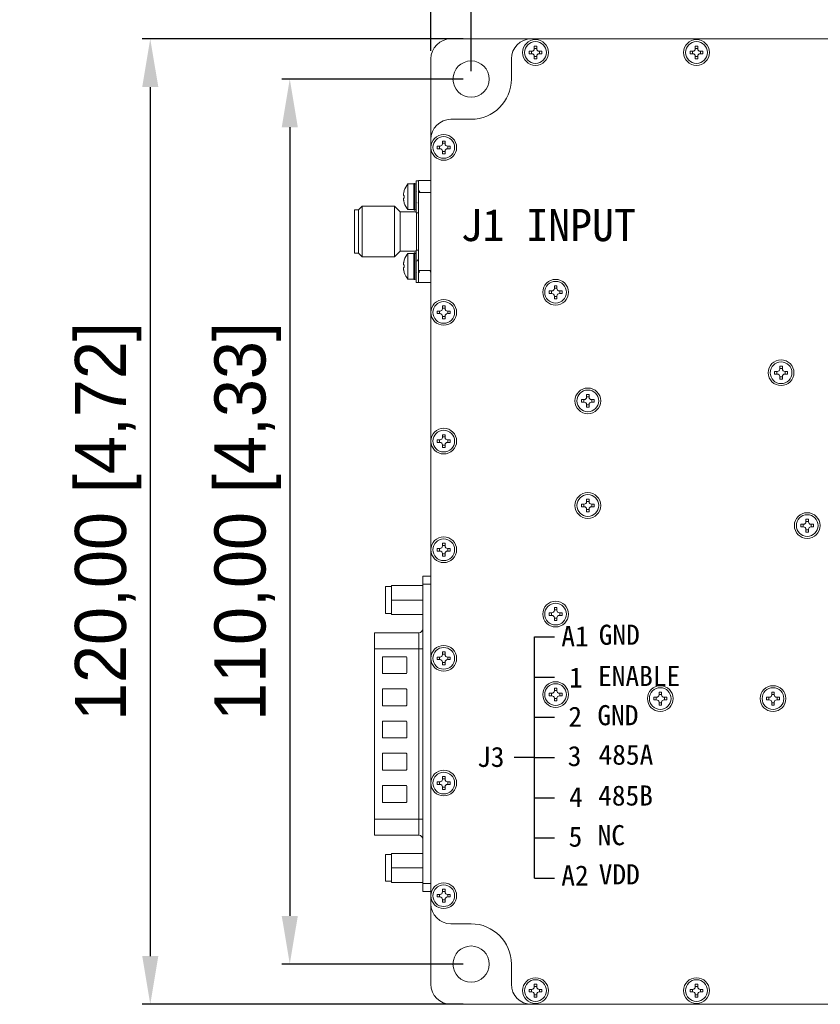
# Model space of a CAD drawing. Header units: millimetres. Extents: x 40 to 652, y 33 to 355.
# Tile 3 of 10: x 93 to 192, y 123 to 245. Entities that reach past the tile are written whole.
import ezdxf

# ---------------------------------------------------------------- set-up
doc = ezdxf.new("R2010")
doc.units = ezdxf.units.MM
doc.header["$PDSIZE"] = -1
doc.dimstyles.new('ISO-25', dxfattribs={"dimtxt": 2.5, "dimasz": 2.5, "dimexe": 1.25, "dimexo": 0.625, "dimtad": 1, "dimtxsty": 'Standard', "dimcen": 2.5, "dimadec": 0, "dimazin": 0, "dimtfac": 1, "dimtmove": 0, "dimatfit": 3, "dimfxl": 1, "dimarcsym": 0})

# ---------------------------------------------------------------- blocks, each defined once
blk = doc.blocks.new('*D10')
at = {"color": 0, "lineweight": -2, "transparency": 16777216}
for p, q in [((143.57, 241.57), (143.57, 286.05)), ((323.57, 241.57), (323.57, 286.05)), ((149.57, 285.06), (317.58, 285.06))]:
    blk.add_line(p, q, dxfattribs=at)
at = {"color": 0, "transparency": 16777216}
for points in [[(149.57, 286.06), (149.57, 284.06), (143.57, 285.06)], [(317.58, 286.06), (317.58, 284.06), (323.57, 285.06)]]:
    blk.add_solid(points, dxfattribs=at)
at = {"layer": 'Defpoints', "color": 0, "transparency": 16777216}
for p in [(323.57, 285.06), (143.57, 240.58), (323.57, 240.58)]:
    blk.add_point(p, dxfattribs=at)
at = {"color": 0, "transparency": 16777216, "insert": (233.57, 290.28), "char_height": 6.35, "attachment_point": 5}
blk.add_mtext('180,00 [7,09]', dxfattribs=at)
blk = doc.blocks.new('*D11')
at = {"color": 0, "lineweight": -2, "transparency": 16777216}
for p, q in [((148.57, 239.07), (148.57, 264.08)), ((318.57, 239.07), (318.57, 264.08)), ((154.57, 263.09), (312.58, 263.09))]:
    blk.add_line(p, q, dxfattribs=at)
at = {"color": 0, "transparency": 16777216}
for points in [[(154.57, 264.09), (154.57, 262.09), (148.57, 263.09)], [(312.58, 264.09), (312.58, 262.09), (318.57, 263.09)]]:
    blk.add_solid(points, dxfattribs=at)
at = {"layer": 'Defpoints', "color": 0, "transparency": 16777216}
for p in [(318.57, 263.09), (148.57, 238.08), (318.57, 238.08)]:
    blk.add_point(p, dxfattribs=at)
at = {"color": 0, "transparency": 16777216, "insert": (233.57, 268.32), "char_height": 6.35, "attachment_point": 5}
blk.add_mtext('170,00 [6,69]', dxfattribs=at)
blk = doc.blocks.new('*D12')
at = {"color": 0, "lineweight": -2, "transparency": 16777216}
for p, q in [((147.58, 243.08), (107.73, 243.08)), ((108.72, 237.09), (108.72, 129.07)), ((147.58, 123.08), (107.73, 123.08))]:
    blk.add_line(p, q, dxfattribs=at)
at = {"color": 0, "transparency": 16777216}
for points in [[(107.72, 237.09), (109.72, 237.09), (108.72, 243.08)], [(107.72, 129.07), (109.72, 129.07), (108.72, 123.08)]]:
    blk.add_solid(points, dxfattribs=at)
at = {"layer": 'Defpoints', "color": 0, "transparency": 16777216}
for p in [(148.57, 243.08), (108.72, 123.08), (148.57, 123.08)]:
    blk.add_point(p, dxfattribs=at)
at = {"color": 0, "transparency": 16777216, "insert": (103.49, 183.08), "char_height": 6.35, "attachment_point": 5, "rotation": 90}
blk.add_mtext('120,00 [4,72]', dxfattribs=at)
blk = doc.blocks.new('*D13')
at = {"color": 0, "lineweight": -2, "transparency": 16777216}
for p, q in [((147.58, 238.08), (125.06, 238.08)), ((126.05, 232.09), (126.05, 134.07)), ((147.58, 128.08), (125.06, 128.08))]:
    blk.add_line(p, q, dxfattribs=at)
at = {"color": 0, "transparency": 16777216}
for points in [[(125.05, 232.09), (127.05, 232.09), (126.05, 238.08)], [(125.05, 134.07), (127.05, 134.07), (126.05, 128.08)]]:
    blk.add_solid(points, dxfattribs=at)
at = {"layer": 'Defpoints', "color": 0, "transparency": 16777216}
for p in [(148.57, 238.08), (126.05, 128.08), (148.57, 128.08)]:
    blk.add_point(p, dxfattribs=at)
at = {"color": 0, "transparency": 16777216, "insert": (120.82, 183.08), "char_height": 6.35, "attachment_point": 5, "rotation": 90}
blk.add_mtext('110,00 [4,33]', dxfattribs=at)
blk = doc.blocks.new('*D15')
at = {"color": 0, "lineweight": -2, "transparency": 16777216}
for p, q in [((39.75, 244.07), (39.75, 286.28)), ((45.74, 285.29), (58.75, 285.29)), ((64.75, 244.07), (64.75, 286.28)), ((64.75, 285.29), (134.11, 285.29))]:
    blk.add_line(p, q, dxfattribs=at)
at = {"color": 0, "transparency": 16777216}
for points in [[(45.74, 286.29), (45.74, 284.29), (39.75, 285.29)], [(58.75, 286.29), (58.75, 284.29), (64.75, 285.29)]]:
    blk.add_solid(points, dxfattribs=at)
at = {"layer": 'Defpoints', "color": 0, "transparency": 16777216}
for p in [(64.75, 285.29), (39.75, 243.08), (64.75, 243.08)]:
    blk.add_point(p, dxfattribs=at)
at = {"color": 0, "transparency": 16777216, "insert": (102.43, 290.52), "char_height": 6.35, "attachment_point": 5}
blk.add_mtext('25,00 [0,98]', dxfattribs=at)
blk = doc.blocks.new('*D16')
at = {"color": 0, "lineweight": -2, "transparency": 16777216}
for p, q in [((57.95, 244.07), (57.95, 264.59)), ((64.75, 244.07), (64.75, 264.59)), ((51.95, 263.59), (45.96, 263.59)), ((57.95, 263.59), (64.75, 263.59)), ((70.74, 263.59), (134.82, 263.59))]:
    blk.add_line(p, q, dxfattribs=at)
at = {"color": 0, "transparency": 16777216}
for points in [[(51.95, 264.59), (51.95, 262.6), (57.95, 263.59)], [(70.74, 264.59), (70.74, 262.6), (64.75, 263.59)]]:
    blk.add_solid(points, dxfattribs=at)
at = {"layer": 'Defpoints', "color": 0, "transparency": 16777216}
for p in [(64.75, 263.59), (57.95, 243.08), (64.75, 243.08)]:
    blk.add_point(p, dxfattribs=at)
at = {"color": 0, "transparency": 16777216, "insert": (105.77, 268.82), "char_height": 6.35, "attachment_point": 5}
blk.add_mtext('6,80 [0,27]', dxfattribs=at)

msp = doc.modelspace()

# ---------------------------------------------------------------- linework, layer by layer
at = {"color": 7, "linetype": 'Continuous', "lineweight": 15}
for p, q in [((156.074, 243.08), (146.074, 243.08)), ((156.074, 243.08), (311.074, 243.08)), ((156.114, 241.54), (155.774, 241.54)), ((155.774, 241.54), (155.774, 241.22)), ((156.114, 241.22), (155.774, 241.22)), ((156.062, 241.54), (156.062, 241.22)), ((156.414, 242.18), (156.734, 242.18)), ((156.414, 242.18), (156.414, 241.84)), ((156.414, 241.891), (156.734, 241.891)), ((156.734, 242.18), (156.734, 241.84)), ((157.374, 241.54), (157.034, 241.54)), ((157.374, 241.22), (157.034, 241.22)), ((157.085, 241.54), (157.085, 241.22)), ((157.374, 241.54), (157.374, 241.22)), ((176.114, 241.54), (175.774, 241.54)), ((175.774, 241.54), (175.774, 241.22)), ((176.114, 241.22), (175.774, 241.22)), ((176.062, 241.54), (176.062, 241.22)), ((176.414, 242.18), (176.734, 242.18)), ((176.414, 242.18), (176.414, 241.84)), ((176.414, 241.891), (176.734, 241.891)), ((176.734, 242.18), (176.734, 241.84)), ((177.374, 241.54), (177.034, 241.54)), ((177.374, 241.22), (177.034, 241.22)), ((177.085, 241.54), (177.085, 241.22)), ((177.374, 241.54), (177.374, 241.22)), ((143.574, 240.58), (143.574, 230.58)), ((153.574, 238.08), (153.574, 240.58)), ((156.414, 240.92), (156.414, 240.58)), ((156.414, 240.868), (156.734, 240.868)), ((156.414, 240.58), (156.734, 240.58)), ((156.734, 240.92), (156.734, 240.58)), ((176.414, 240.92), (176.414, 240.58)), ((176.414, 240.868), (176.734, 240.868)), ((176.414, 240.58), (176.734, 240.58)), ((176.734, 240.92), (176.734, 240.58)), ((146.074, 233.08), (148.574, 233.08)), ((143.574, 229.58), (143.574, 230.58)), ((145.014, 230.38), (145.334, 230.38)), ((145.014, 230.38), (145.014, 230.04)), ((145.014, 230.091), (145.334, 230.091)), ((145.334, 230.38), (145.334, 230.04)), ((143.574, 209.08), (143.574, 229.58)), ((144.714, 229.74), (144.374, 229.74)), ((144.374, 229.74), (144.374, 229.42)), ((144.714, 229.42), (144.374, 229.42)), ((144.662, 229.74), (144.662, 229.42)), ((145.014, 229.12), (145.014, 228.78)), ((145.014, 229.068), (145.334, 229.068)), ((145.334, 229.12), (145.334, 228.78)), ((145.974, 229.74), (145.634, 229.74)), ((145.974, 229.42), (145.634, 229.42)), ((145.685, 229.74), (145.685, 229.42)), ((145.974, 229.74), (145.974, 229.42)), ((145.014, 228.78), (145.334, 228.78)), ((142.049, 225.45), (141.749, 225.45)), ((141.749, 225.45), (141.749, 221.45)), ((142.049, 225.48), (143.574, 225.48)), ((142.049, 225.48), (142.049, 225.289)), ((142.049, 225.289), (142.049, 224.246)), ((140.278, 224.225), (140.199, 223.92)), ((140.199, 223.92), (140.278, 224.225)), ((141.449, 225.05), (140.728, 225.05)), ((140.728, 225.05), (140.728, 221.85)), ((141.449, 225.05), (141.449, 221.85)), ((141.599, 225.1), (141.561, 225.1)), ((141.802, 224.061), (141.749, 224.146)), ((142.049, 224.308), (142.049, 223.996)), ((142.049, 223.996), (143.574, 223.996)), ((142.049, 223.996), (142.049, 214.264)), ((140.199, 223.62), (140.278, 223.62)), ((140.278, 223.28), (140.199, 223.28)), ((140.278, 222.674), (140.199, 222.98)), ((140.199, 222.98), (140.278, 222.674)), ((140.278, 223.62), (140.278, 223.28)), ((134.599, 221.805), (134.099, 221.805)), ((134.099, 221.805), (134.099, 219.13)), ((135.054, 222.26), (134.599, 221.805)), ((134.599, 221.805), (134.599, 216.455)), ((139.069, 222.26), (135.054, 222.26)), ((135.054, 222.26), (135.054, 219.13)), ((139.749, 221.58), (139.069, 222.26)), ((139.069, 222.26), (139.069, 219.13)), ((141.749, 221.58), (139.749, 221.58)), ((139.749, 221.58), (139.749, 219.13)), ((140.278, 222.674), (140.273, 222.671)), ((140.728, 221.85), (141.449, 221.85)), ((141.561, 221.8), (141.599, 221.8)), ((141.749, 222.712), (141.772, 222.656)), ((141.749, 221.45), (142.049, 221.45)), ((141.799, 221.45), (141.799, 216.81)), ((134.099, 219.13), (134.099, 216.455)), ((135.054, 219.13), (135.054, 216)), ((139.069, 219.13), (139.069, 216)), ((139.749, 219.13), (139.749, 216.68)), ((139.069, 216), (139.749, 216.68)), ((139.749, 216.68), (141.749, 216.68)), ((142.049, 216.81), (141.749, 216.81)), ((141.749, 216.81), (141.749, 212.81)), ((134.099, 216.455), (134.599, 216.455)), ((134.599, 216.455), (135.054, 216)), ((135.054, 216), (139.069, 216)), ((140.278, 215.585), (140.199, 215.28)), ((140.199, 215.28), (140.278, 215.585)), ((141.449, 216.41), (140.728, 216.41)), ((140.728, 216.41), (140.728, 213.21)), ((141.449, 216.41), (141.449, 213.21)), ((141.599, 216.46), (141.561, 216.46)), ((141.802, 215.421), (141.749, 215.506)), ((140.199, 214.98), (140.278, 214.98)), ((140.278, 214.64), (140.199, 214.64)), ((140.278, 214.034), (140.199, 214.34)), ((140.199, 214.34), (140.278, 214.034)), ((140.278, 214.98), (140.278, 214.64)), ((142.049, 214.264), (143.574, 214.264)), ((142.049, 214.264), (142.049, 213.969)), ((140.278, 214.034), (140.273, 214.031)), ((140.728, 213.21), (141.449, 213.21)), ((141.561, 213.16), (141.599, 213.16)), ((141.749, 214.072), (141.772, 214.016)), ((142.049, 214.039), (142.049, 212.97)), ((142.049, 212.97), (142.049, 212.78)), ((141.749, 212.81), (142.049, 212.81)), ((142.049, 212.78), (143.574, 212.78)), ((158.614, 211.74), (158.274, 211.74)), ((158.274, 211.74), (158.274, 211.42)), ((158.562, 211.74), (158.562, 211.42)), ((158.914, 212.38), (159.234, 212.38)), ((158.914, 212.38), (158.914, 212.04)), ((158.914, 212.091), (159.234, 212.091)), ((159.234, 212.38), (159.234, 212.04)), ((159.874, 211.74), (159.534, 211.74)), ((159.585, 211.74), (159.585, 211.42)), ((159.874, 211.74), (159.874, 211.42)), ((158.614, 211.42), (158.274, 211.42)), ((158.914, 211.12), (158.914, 210.78)), ((158.914, 211.068), (159.234, 211.068)), ((158.914, 210.78), (159.234, 210.78)), ((159.234, 211.12), (159.234, 210.78)), ((159.874, 211.42), (159.534, 211.42)), ((145.014, 209.88), (145.334, 209.88)), ((145.014, 209.88), (145.014, 209.54)), ((145.014, 209.591), (145.334, 209.591)), ((145.334, 209.88), (145.334, 209.54)), ((143.574, 193.08), (143.574, 209.08)), ((144.714, 209.24), (144.374, 209.24)), ((144.374, 209.24), (144.374, 208.92)), ((144.714, 208.92), (144.374, 208.92)), ((144.662, 209.24), (144.662, 208.92)), ((145.014, 208.62), (145.014, 208.28)), ((145.014, 208.568), (145.334, 208.568)), ((145.014, 208.28), (145.334, 208.28)), ((145.334, 208.62), (145.334, 208.28)), ((145.974, 209.24), (145.634, 209.24)), ((145.974, 208.92), (145.634, 208.92)), ((145.685, 209.24), (145.685, 208.92)), ((145.974, 209.24), (145.974, 208.92)), ((186.914, 202.38), (187.234, 202.38)), ((186.914, 202.38), (186.914, 202.04)), ((186.914, 202.091), (187.234, 202.091)), ((187.234, 202.38), (187.234, 202.04)), ((186.614, 201.74), (186.274, 201.74)), ((186.274, 201.74), (186.274, 201.42)), ((186.614, 201.42), (186.274, 201.42)), ((186.562, 201.74), (186.562, 201.42)), ((186.914, 201.12), (186.914, 200.78)), ((186.914, 201.068), (187.234, 201.068)), ((186.914, 200.78), (187.234, 200.78)), ((187.234, 201.12), (187.234, 200.78)), ((187.874, 201.74), (187.534, 201.74)), ((187.874, 201.42), (187.534, 201.42)), ((187.585, 201.74), (187.585, 201.42)), ((187.874, 201.74), (187.874, 201.42)), ((162.914, 198.88), (163.234, 198.88)), ((162.914, 198.88), (162.914, 198.54)), ((162.914, 198.591), (163.234, 198.591)), ((163.234, 198.88), (163.234, 198.54)), ((162.614, 198.24), (162.274, 198.24)), ((162.274, 198.24), (162.274, 197.92)), ((162.614, 197.92), (162.274, 197.92)), ((162.562, 198.24), (162.562, 197.92)), ((162.914, 197.62), (162.914, 197.28)), ((162.914, 197.568), (163.234, 197.568)), ((162.914, 197.28), (163.234, 197.28)), ((163.234, 197.62), (163.234, 197.28)), ((163.874, 198.24), (163.534, 198.24)), ((163.874, 197.92), (163.534, 197.92)), ((163.585, 198.24), (163.585, 197.92)), ((163.874, 198.24), (163.874, 197.92)), ((145.014, 193.88), (145.334, 193.88)), ((145.014, 193.88), (145.014, 193.54)), ((145.014, 193.591), (145.334, 193.591)), ((145.334, 193.88), (145.334, 193.54)), ((143.574, 179.58), (143.574, 193.08)), ((144.714, 193.24), (144.374, 193.24)), ((144.374, 193.24), (144.374, 192.92)), ((144.714, 192.92), (144.374, 192.92)), ((144.662, 193.24), (144.662, 192.92)), ((145.014, 192.62), (145.014, 192.28)), ((145.014, 192.568), (145.334, 192.568)), ((145.014, 192.28), (145.334, 192.28)), ((145.334, 192.62), (145.334, 192.28)), ((145.974, 193.24), (145.634, 193.24)), ((145.974, 192.92), (145.634, 192.92)), ((145.685, 193.24), (145.685, 192.92)), ((145.974, 193.24), (145.974, 192.92)), ((162.614, 185.24), (162.274, 185.24)), ((162.274, 185.24), (162.274, 184.92)), ((162.614, 184.92), (162.274, 184.92)), ((162.562, 185.24), (162.562, 184.92)), ((162.914, 185.88), (163.234, 185.88)), ((162.914, 185.88), (162.914, 185.54)), ((162.914, 185.591), (163.234, 185.591)), ((163.234, 185.88), (163.234, 185.54)), ((163.874, 185.24), (163.534, 185.24)), ((163.874, 184.92), (163.534, 184.92)), ((163.585, 185.24), (163.585, 184.92)), ((163.874, 185.24), (163.874, 184.92)), ((162.914, 184.62), (162.914, 184.28)), ((162.914, 184.568), (163.234, 184.568)), ((162.914, 184.28), (163.234, 184.28)), ((163.234, 184.62), (163.234, 184.28)), ((189.864, 182.74), (189.524, 182.74)), ((189.524, 182.74), (189.524, 182.42)), ((189.864, 182.42), (189.524, 182.42)), ((189.812, 182.74), (189.812, 182.42)), ((190.164, 183.38), (190.484, 183.38)), ((190.164, 183.38), (190.164, 183.04)), ((190.164, 183.091), (190.484, 183.091)), ((190.484, 183.38), (190.484, 183.04)), ((191.124, 182.74), (190.784, 182.74)), ((191.124, 182.42), (190.784, 182.42)), ((190.835, 182.74), (190.835, 182.42)), ((191.124, 182.74), (191.124, 182.42)), ((190.164, 182.12), (190.164, 181.78)), ((190.164, 182.068), (190.484, 182.068)), ((190.164, 181.78), (190.484, 181.78)), ((190.484, 182.12), (190.484, 181.78)), ((145.014, 180.38), (145.334, 180.38)), ((145.014, 180.38), (145.014, 180.04)), ((145.014, 180.091), (145.334, 180.091)), ((145.334, 180.38), (145.334, 180.04)), ((143.574, 166.08), (143.574, 179.58)), ((144.714, 179.74), (144.374, 179.74)), ((144.374, 179.74), (144.374, 179.42)), ((144.714, 179.42), (144.374, 179.42)), ((144.662, 179.74), (144.662, 179.42)), ((145.014, 179.12), (145.014, 178.78)), ((145.014, 179.068), (145.334, 179.068)), ((145.014, 178.78), (145.334, 178.78)), ((145.334, 179.12), (145.334, 178.78)), ((145.974, 179.74), (145.634, 179.74)), ((145.974, 179.42), (145.634, 179.42)), ((145.685, 179.74), (145.685, 179.42)), ((145.974, 179.74), (145.974, 179.42)), ((143.574, 176.28), (142.574, 176.28)), ((142.574, 176.28), (142.574, 175.28)), ((138.694, 173.33), (138.694, 175.13)), ((142.574, 175.13), (138.694, 175.13)), ((142.574, 175.28), (143.574, 175.28)), ((142.574, 138.08), (142.574, 175.28)), ((142.574, 173.33), (142.574, 175.13)), ((138.694, 174.995), (137.944, 174.995)), ((137.944, 174.995), (137.944, 171.665)), ((138.694, 171.53), (138.694, 173.33)), ((138.694, 173.33), (142.574, 173.33)), ((142.574, 171.53), (142.574, 173.33)), ((137.944, 171.665), (138.694, 171.665)), ((142.574, 171.53), (138.694, 171.53)), ((158.614, 171.74), (158.274, 171.74)), ((158.274, 171.74), (158.274, 171.42)), ((158.614, 171.42), (158.274, 171.42)), ((158.562, 171.74), (158.562, 171.42)), ((158.914, 172.38), (159.234, 172.38)), ((158.914, 172.38), (158.914, 172.04)), ((158.914, 172.091), (159.234, 172.091)), ((159.234, 172.38), (159.234, 172.04)), ((159.874, 171.74), (159.534, 171.74)), ((159.874, 171.42), (159.534, 171.42)), ((159.585, 171.74), (159.585, 171.42)), ((159.874, 171.74), (159.874, 171.42)), ((158.914, 171.12), (158.914, 170.78)), ((158.914, 171.068), (159.234, 171.068)), ((158.914, 170.78), (159.234, 170.78)), ((159.234, 171.12), (159.234, 170.78)), ((142.074, 169.258), (136.574, 169.258)), ((136.574, 169.258), (136.574, 167.258)), ((136.574, 146.101), (136.574, 167.258)), ((136.574, 167.258), (142.074, 167.258)), ((142.074, 167.258), (142.574, 167.258)), ((142.074, 146.101), (142.074, 167.258)), ((145.014, 166.88), (145.334, 166.88)), ((145.014, 166.88), (145.014, 166.54)), ((145.014, 166.591), (145.334, 166.591)), ((145.334, 166.88), (145.334, 166.54)), ((140.494, 166.28), (137.574, 166.28)), ((137.574, 166.28), (137.574, 164.18)), ((140.574, 164.26), (140.574, 166.2)), ((143.574, 150.58), (143.574, 166.08)), ((144.714, 166.24), (144.374, 166.24)), ((144.374, 166.24), (144.374, 165.92)), ((144.714, 165.92), (144.374, 165.92)), ((144.662, 166.24), (144.662, 165.92)), ((145.014, 165.62), (145.014, 165.28)), ((145.014, 165.568), (145.334, 165.568)), ((145.014, 165.28), (145.334, 165.28)), ((145.334, 165.62), (145.334, 165.28)), ((145.974, 166.24), (145.634, 166.24)), ((145.974, 165.92), (145.634, 165.92)), ((145.685, 166.24), (145.685, 165.92)), ((145.974, 166.24), (145.974, 165.92)), ((137.574, 164.18), (140.494, 164.18)), ((140.494, 162.28), (137.574, 162.28)), ((137.574, 162.28), (137.574, 160.18)), ((140.574, 160.26), (140.574, 162.2)), ((158.614, 161.74), (158.274, 161.74)), ((158.274, 161.74), (158.274, 161.42)), ((158.562, 161.74), (158.562, 161.42)), ((158.914, 162.38), (159.234, 162.38)), ((158.914, 162.38), (158.914, 162.04)), ((158.914, 162.091), (159.234, 162.091)), ((159.234, 162.38), (159.234, 162.04)), ((159.874, 161.74), (159.534, 161.74)), ((159.585, 161.74), (159.585, 161.42)), ((159.874, 161.74), (159.874, 161.42)), ((171.914, 161.88), (172.234, 161.88)), ((171.914, 161.88), (171.914, 161.54)), ((171.914, 161.591), (172.234, 161.591)), ((172.234, 161.88), (172.234, 161.54)), ((185.914, 161.88), (186.234, 161.88)), ((185.914, 161.88), (185.914, 161.54)), ((185.914, 161.591), (186.234, 161.591)), ((186.234, 161.88), (186.234, 161.54)), ((158.614, 161.42), (158.274, 161.42)), ((158.914, 161.12), (158.914, 160.78)), ((158.914, 161.068), (159.234, 161.068)), ((158.914, 160.78), (159.234, 160.78)), ((159.234, 161.12), (159.234, 160.78)), ((159.874, 161.42), (159.534, 161.42)), ((171.614, 161.24), (171.274, 161.24)), ((171.274, 161.24), (171.274, 160.92)), ((171.614, 160.92), (171.274, 160.92)), ((171.562, 161.24), (171.562, 160.92)), ((171.914, 160.62), (171.914, 160.28)), ((171.914, 160.568), (172.234, 160.568)), ((172.234, 160.62), (172.234, 160.28)), ((172.874, 161.24), (172.534, 161.24)), ((172.874, 160.92), (172.534, 160.92)), ((172.585, 161.24), (172.585, 160.92)), ((172.874, 161.24), (172.874, 160.92)), ((185.614, 161.24), (185.274, 161.24)), ((185.274, 161.24), (185.274, 160.92)), ((185.614, 160.92), (185.274, 160.92)), ((185.562, 161.24), (185.562, 160.92)), ((185.914, 160.62), (185.914, 160.28)), ((185.914, 160.568), (186.234, 160.568)), ((186.234, 160.62), (186.234, 160.28)), ((186.874, 161.24), (186.534, 161.24)), ((186.874, 160.92), (186.534, 160.92)), ((186.585, 161.24), (186.585, 160.92)), ((186.874, 161.24), (186.874, 160.92)), ((137.574, 160.18), (140.494, 160.18)), ((171.914, 160.28), (172.234, 160.28)), ((185.914, 160.28), (186.234, 160.28)), ((140.494, 158.28), (137.574, 158.28)), ((137.574, 158.28), (137.574, 156.18)), ((140.574, 156.26), (140.574, 158.2)), ((137.574, 156.18), (140.494, 156.18)), ((140.494, 154.28), (137.574, 154.28)), ((137.574, 154.28), (137.574, 152.18)), ((140.574, 152.26), (140.574, 154.2)), ((137.574, 152.18), (140.494, 152.18)), ((143.574, 136.58), (143.574, 150.58)), ((144.714, 150.74), (144.374, 150.74)), ((144.374, 150.74), (144.374, 150.42)), ((144.662, 150.74), (144.662, 150.42)), ((145.014, 151.38), (145.334, 151.38)), ((145.014, 151.38), (145.014, 151.04)), ((145.014, 151.091), (145.334, 151.091)), ((145.334, 151.38), (145.334, 151.04)), ((145.974, 150.74), (145.634, 150.74)), ((145.685, 150.74), (145.685, 150.42)), ((145.974, 150.74), (145.974, 150.42)), ((140.494, 150.28), (137.574, 150.28)), ((137.574, 150.28), (137.574, 148.18)), ((140.574, 148.26), (140.574, 150.2)), ((144.714, 150.42), (144.374, 150.42)), ((145.014, 150.12), (145.014, 149.78)), ((145.014, 150.068), (145.334, 150.068)), ((145.014, 149.78), (145.334, 149.78)), ((145.334, 150.12), (145.334, 149.78)), ((145.974, 150.42), (145.634, 150.42)), ((137.574, 148.18), (140.494, 148.18)), ((142.074, 146.101), (136.574, 146.101)), ((136.574, 146.101), (136.574, 144.101)), ((142.574, 146.101), (142.074, 146.101)), ((136.574, 144.101), (142.074, 144.101)), ((138.694, 141.695), (137.944, 141.695)), ((137.944, 141.695), (137.944, 138.365)), ((138.694, 140.03), (138.694, 141.83)), ((142.574, 141.83), (138.694, 141.83)), ((142.574, 140.03), (142.574, 141.83)), ((138.694, 138.23), (138.694, 140.03)), ((138.694, 140.03), (142.574, 140.03)), ((142.574, 138.23), (142.574, 140.03)), ((137.944, 138.365), (138.694, 138.365)), ((142.574, 138.23), (138.694, 138.23)), ((143.574, 138.08), (142.574, 138.08)), ((142.574, 138.08), (142.574, 137.08)), ((142.574, 137.08), (143.574, 137.08)), ((145.014, 137.38), (145.334, 137.38)), ((145.014, 137.38), (145.014, 137.04)), ((145.014, 137.091), (145.334, 137.091)), ((145.334, 137.38), (145.334, 137.04)), ((143.574, 135.58), (143.574, 136.58)), ((144.714, 136.74), (144.374, 136.74)), ((144.374, 136.74), (144.374, 136.42)), ((144.714, 136.42), (144.374, 136.42)), ((144.662, 136.74), (144.662, 136.42)), ((145.014, 136.12), (145.014, 135.78)), ((145.014, 136.068), (145.334, 136.068)), ((145.334, 136.12), (145.334, 135.78)), ((145.974, 136.74), (145.634, 136.74)), ((145.974, 136.42), (145.634, 136.42)), ((145.685, 136.74), (145.685, 136.42)), ((145.974, 136.74), (145.974, 136.42)), ((143.574, 135.58), (143.574, 125.58)), ((145.014, 135.78), (145.334, 135.78)), ((146.074, 133.08), (148.574, 133.08)), ((153.574, 125.58), (153.574, 128.08)), ((156.114, 124.94), (155.774, 124.94)), ((155.774, 124.94), (155.774, 124.62)), ((156.062, 124.94), (156.062, 124.62)), ((156.414, 125.58), (156.734, 125.58)), ((156.414, 125.58), (156.414, 125.24)), ((156.414, 125.291), (156.734, 125.291)), ((156.734, 125.58), (156.734, 125.24)), ((157.374, 124.94), (157.034, 124.94)), ((157.085, 124.94), (157.085, 124.62)), ((157.374, 124.94), (157.374, 124.62)), ((176.114, 124.94), (175.774, 124.94)), ((175.774, 124.94), (175.774, 124.62)), ((176.062, 124.94), (176.062, 124.62)), ((176.414, 125.58), (176.734, 125.58)), ((176.414, 125.58), (176.414, 125.24)), ((176.414, 125.291), (176.734, 125.291)), ((176.734, 125.58), (176.734, 125.24)), ((177.374, 124.94), (177.034, 124.94)), ((177.085, 124.94), (177.085, 124.62)), ((177.374, 124.94), (177.374, 124.62)), ((156.114, 124.62), (155.774, 124.62)), ((156.414, 124.32), (156.414, 123.98)), ((156.414, 124.268), (156.734, 124.268)), ((156.414, 123.98), (156.734, 123.98)), ((156.734, 124.32), (156.734, 123.98)), ((157.374, 124.62), (157.034, 124.62)), ((176.114, 124.62), (175.774, 124.62)), ((176.414, 124.32), (176.414, 123.98)), ((176.414, 124.268), (176.734, 124.268)), ((176.414, 123.98), (176.734, 123.98)), ((176.734, 124.32), (176.734, 123.98)), ((177.374, 124.62), (177.034, 124.62)), ((146.074, 123.08), (156.074, 123.08)), ((156.074, 123.08), (311.074, 123.08))]:
    msp.add_line(p, q, dxfattribs=at)
at = {"color": 8, "linetype": 'Continuous', "lineweight": 15}
for p, q in [((141.561, 225.1), (141.561, 223.45)), ((141.599, 221.8), (141.599, 225.1)), ((141.561, 223.45), (141.561, 221.8)), ((141.561, 216.46), (141.561, 214.81)), ((141.599, 213.16), (141.599, 216.46)), ((141.561, 214.81), (141.561, 213.16)), ((142.074, 167.258), (142.074, 169.258)), ((142.074, 144.101), (142.074, 146.101))]:
    msp.add_line(p, q, dxfattribs=at)
for p, q in [((156.435, 168.752), (158.935, 168.752)), ((156.435, 138.752), (156.435, 168.752)), ((156.435, 163.752), (158.935, 163.752)), ((156.435, 158.752), (158.935, 158.752)), ((156.435, 153.752), (153.935, 153.752)), ((156.435, 153.752), (158.935, 153.752)), ((156.435, 148.752), (158.935, 148.752)), ((156.435, 143.752), (158.935, 143.752)), ((156.435, 138.752), (158.935, 138.752))]:
    msp.add_line(p, q)
at = {"color": 7, "linetype": 'Continuous', "lineweight": 15}
for centre, radius in [((156.574, 241.38), 1.6), ((156.574, 241.38), 1.35), ((176.574, 241.38), 1.6), ((176.574, 241.38), 1.35), ((148.574, 238.08), 2.25), ((145.174, 229.58), 1.35), ((159.074, 211.58), 1.6), ((159.074, 211.58), 1.35), ((145.174, 209.08), 1.35), ((187.074, 201.58), 1.6), ((187.074, 201.58), 1.35), ((163.074, 198.08), 1.6), ((163.074, 198.08), 1.35), ((145.174, 193.08), 1.35), ((163.074, 185.08), 1.6), ((163.074, 185.08), 1.35), ((190.324, 182.58), 1.6), ((190.324, 182.58), 1.35), ((145.174, 179.58), 1.35), ((159.074, 171.58), 1.6), ((159.074, 171.58), 1.35), ((145.174, 166.08), 1.35), ((159.074, 161.58), 1.6), ((159.074, 161.58), 1.35), ((172.074, 161.08), 1.6), ((172.074, 161.08), 1.35), ((186.074, 161.08), 1.6), ((186.074, 161.08), 1.35), ((145.174, 150.58), 1.35), ((145.174, 136.58), 1.35), ((148.574, 128.08), 2.25), ((156.574, 124.78), 1.6), ((156.574, 124.78), 1.35), ((176.574, 124.78), 1.6), ((176.574, 124.78), 1.35)]:
    msp.add_circle(centre, radius, dxfattribs=at)
for centre, radius, start, end in [((146.074, 240.58), 2.5, 90, 180), ((156.074, 240.58), 2.5, 90, 180), ((156.114, 241.84), 0.3, 270, 0), ((156.114, 240.92), 0.3, 0, 90), ((157.034, 241.84), 0.3, 180, 270), ((157.034, 240.92), 0.3, 90, 180), ((176.114, 241.84), 0.3, 270, 0), ((176.114, 240.92), 0.3, 0, 90), ((177.034, 241.84), 0.3, 180, 270), ((177.034, 240.92), 0.3, 90, 180), ((148.574, 238.08), 5, 270, 0), ((146.074, 230.58), 2.5, 90, 180), ((145.174, 229.58), 1.6, 0, 180), ((145.174, 229.58), 1.6, 180, 0), ((144.714, 230.04), 0.3, 270, 0), ((144.714, 229.12), 0.3, 0, 90), ((145.634, 230.04), 0.3, 180, 270), ((145.634, 229.12), 0.3, 90, 180), ((142.649, 223.45), 2.5, 140.20818, 161.83616), ((141.561, 224.95), 0.15, 90, 138.18969), ((141.599, 224.95), 0.15, 0, 90), ((142.649, 223.45), 2.5, 198.16462, 219.79182), ((141.561, 221.95), 0.15, 221.81031, 270), ((141.599, 221.95), 0.15, 270, 0), ((142.649, 214.81), 2.5, 140.20818, 161.83616), ((141.561, 216.31), 0.15, 90, 138.18969), ((141.599, 216.31), 0.15, 0, 90), ((142.649, 214.81), 2.5, 198.16462, 219.79182), ((141.561, 213.31), 0.15, 221.81031, 270), ((141.599, 213.31), 0.15, 270, 0), ((158.614, 212.04), 0.3, 270, 0), ((159.534, 212.04), 0.3, 180, 270), ((145.174, 209.08), 1.6, 0, 180), ((158.614, 211.12), 0.3, 0, 90), ((159.534, 211.12), 0.3, 90, 180), ((144.714, 209.54), 0.3, 270, 0), ((145.634, 209.54), 0.3, 180, 270), ((145.174, 209.08), 1.6, 180, 0), ((144.714, 208.62), 0.3, 0, 90), ((145.634, 208.62), 0.3, 90, 180), ((186.614, 202.04), 0.3, 270, 0), ((187.534, 202.04), 0.3, 180, 270), ((186.614, 201.12), 0.3, 0, 90), ((187.534, 201.12), 0.3, 90, 180), ((162.614, 198.54), 0.3, 270, 0), ((163.534, 198.54), 0.3, 180, 270), ((162.614, 197.62), 0.3, 0, 90), ((163.534, 197.62), 0.3, 90, 180), ((145.174, 193.08), 1.6, 0, 180), ((144.714, 193.54), 0.3, 270, 0), ((145.634, 193.54), 0.3, 180, 270), ((145.174, 193.08), 1.6, 180, 0), ((144.714, 192.62), 0.3, 0, 90), ((145.634, 192.62), 0.3, 90, 180), ((162.614, 185.54), 0.3, 270, 0), ((162.614, 184.62), 0.3, 0, 90), ((163.534, 185.54), 0.3, 180, 270), ((163.534, 184.62), 0.3, 90, 180), ((189.864, 183.04), 0.3, 270, 0), ((189.864, 182.12), 0.3, 0, 90), ((190.784, 183.04), 0.3, 180, 270), ((190.784, 182.12), 0.3, 90, 180), ((145.174, 179.58), 1.6, 0, 180), ((144.714, 180.04), 0.3, 270, 0), ((145.634, 180.04), 0.3, 180, 270), ((145.174, 179.58), 1.6, 180, 0), ((144.714, 179.12), 0.3, 0, 90), ((145.634, 179.12), 0.3, 90, 180), ((158.614, 172.04), 0.3, 270, 0), ((158.614, 171.12), 0.3, 0, 90), ((159.534, 172.04), 0.3, 180, 270), ((159.534, 171.12), 0.3, 90, 180), ((142.074, 169.758), 0.5, 270, 0), ((145.174, 166.08), 1.6, 0, 180), ((144.714, 166.54), 0.3, 270, 0), ((145.634, 166.54), 0.3, 180, 270), ((140.494, 166.2), 0.08, 0, 90), ((145.174, 166.08), 1.6, 180, 0), ((144.714, 165.62), 0.3, 0, 90), ((145.634, 165.62), 0.3, 90, 180), ((140.494, 164.26), 0.08, 270, 0), ((140.494, 162.2), 0.08, 0, 90), ((158.614, 162.04), 0.3, 270, 0), ((159.534, 162.04), 0.3, 180, 270), ((171.614, 161.54), 0.3, 270, 0), ((172.534, 161.54), 0.3, 180, 270), ((185.614, 161.54), 0.3, 270, 0), ((186.534, 161.54), 0.3, 180, 270), ((158.614, 161.12), 0.3, 0, 90), ((159.534, 161.12), 0.3, 90, 180), ((171.614, 160.62), 0.3, 0, 90), ((172.534, 160.62), 0.3, 90, 180), ((185.614, 160.62), 0.3, 0, 90), ((186.534, 160.62), 0.3, 90, 180), ((140.494, 160.26), 0.08, 270, 0), ((140.494, 158.2), 0.08, 0, 90), ((140.494, 156.26), 0.08, 270, 0), ((140.494, 154.2), 0.08, 0, 90), ((140.494, 152.26), 0.08, 270, 0), ((145.174, 150.58), 1.6, 0, 180), ((145.174, 150.58), 1.6, 180, 0), ((144.714, 151.04), 0.3, 270, 0), ((145.634, 151.04), 0.3, 180, 270), ((140.494, 150.2), 0.08, 0, 90), ((144.714, 150.12), 0.3, 0, 90), ((145.634, 150.12), 0.3, 90, 180), ((140.494, 148.26), 0.08, 270, 0), ((142.074, 143.601), 0.5, 360, 90), ((145.174, 136.58), 1.6, 0, 180), ((145.174, 136.58), 1.6, 180, 0), ((144.714, 137.04), 0.3, 270, 0), ((144.714, 136.12), 0.3, 0, 90), ((145.634, 137.04), 0.3, 180, 270), ((145.634, 136.12), 0.3, 90, 180), ((146.074, 135.58), 2.5, 180, 270), ((148.574, 128.08), 5, 0, 90), ((146.074, 125.58), 2.5, 180, 270), ((156.074, 125.58), 2.5, 180, 270), ((156.114, 125.24), 0.3, 270, 0), ((157.034, 125.24), 0.3, 180, 270), ((176.114, 125.24), 0.3, 270, 0), ((177.034, 125.24), 0.3, 180, 270), ((156.114, 124.32), 0.3, 0, 90), ((157.034, 124.32), 0.3, 90, 180), ((176.114, 124.32), 0.3, 0, 90), ((177.034, 124.32), 0.3, 90, 180)]:
    msp.add_arc(centre, radius, start, end, dxfattribs=at)
for points, knots in [([(140.273, 224.228), (140.273, 224.228), (140.271, 224.229), (140.274, 224.227), (140.278, 224.225)], [0, 0, 0, 0, 0.0042781, 1, 1, 1, 1]), ([(142.201, 224.063), (142.181, 224.094), (142.142, 224.156), (142.103, 224.219), (142.083, 224.25)], [0, 0, 0, 0, 0.4998686, 1, 1, 1, 1]), ([(140.199, 223.92), (140.194, 223.887), (140.182, 223.821), (140.175, 223.732), (140.176, 223.664), (140.185, 223.626), (140.195, 223.622), (140.199, 223.62)], [0, 0, 0, 0, 0.21180129, 0.42378539, 0.63176735, 0.83792955, 1, 1, 1, 1]), ([(140.199, 223.28), (140.194, 223.277), (140.182, 223.27), (140.175, 223.22), (140.176, 223.147), (140.185, 223.062), (140.195, 223.005), (140.199, 222.98)], [0, 0, 0, 0, 0.2118141, 0.4237959, 0.6317762, 0.8379349, 1, 1, 1, 1]), ([(141.989, 222.659), (142.007, 222.687), (142.027, 222.719), (142.047, 222.75), (142.049, 222.754)], [0, 0, 0, 0, 0.8902233, 1, 1, 1, 1]), ([(140.273, 215.588), (140.273, 215.588), (140.271, 215.589), (140.274, 215.587), (140.278, 215.585)], [0, 0, 0, 0, 0.0042781, 1, 1, 1, 1]), ([(142.002, 215.42), (141.983, 215.451), (141.945, 215.512), (141.907, 215.572), (141.889, 215.601)], [0, 0, 0, 0, 0.5187143, 1, 1, 1, 1]), ([(142.049, 215.547), (142.044, 215.535), (142.027, 215.495), (142.01, 215.455), (141.998, 215.427)], [0, 0, 0, 0, 0.3008719, 1, 1, 1, 1]), ([(140.199, 215.28), (140.194, 215.247), (140.182, 215.181), (140.175, 215.092), (140.176, 215.024), (140.185, 214.986), (140.195, 214.982), (140.199, 214.98)], [0, 0, 0, 0, 0.2118015, 0.4237857, 0.6317678, 0.8379294, 1, 1, 1, 1]), ([(140.199, 214.64), (140.194, 214.637), (140.182, 214.63), (140.175, 214.58), (140.176, 214.507), (140.185, 214.422), (140.195, 214.365), (140.199, 214.34)], [0, 0, 0, 0, 0.21181444, 0.42379638, 0.63177525, 0.83793577, 1, 1, 1, 1]), ([(142.094, 214.203), (142.107, 214.172), (142.133, 214.11), (142.159, 214.047), (142.173, 214.016)], [0, 0, 0, 0, 0.4995568, 1, 1, 1, 1]), ([(143.495, 214.201), (143.508, 214.169), (143.533, 214.109), (143.559, 214.049), (143.571, 214.019)], [0, 0, 0, 0, 0.5153871, 1, 1, 1, 1])]:
    msp.add_open_spline(points, degree=3, knots=knots, dxfattribs=at)

# ---------------------------------------------------------------- texts
at = {"attachment_point": 1}
for s, width, insert, char_height in [('{\\fSimSun|b0|i0|c134|p2;J1 INPUT}', 38.26087, (147.269, 221.94), 4), ('{\\fSimSun|b0|i0|c134|p2;GND}', 38.26087, (164.43, 170.262), 2.5), ('{\\fSimSun|b0|i0|c134|p2;A1}', 2.5, (159.783, 170.079), 2.5), ('{\\fSimSun|b0|i0|c134|p2;1}', 2.5, (160.742, 164.952), 2.5), ('{\\fSimSun|b0|i0|c134|p2;ENABLE}', 38.26087, (164.346, 165.136), 2.5), ('{\\fSimSun|b0|i0|c134|p2;2}', 2.5, (160.656, 160.08), 2.5), ('{\\fSimSun|b0|i0|c134|p2;GND}', 38.26087, (164.261, 160.264), 2.5), ('{\\fSimSun|b0|i0|c134|p2;J3}', 22.58659, (149.311, 155.083), 2.5), ('{\\fSimSun|b0|i0|c134|p2;3}', 2.5, (160.577, 155.188), 2.5), ('{\\fSimSun|b0|i0|c134|p2;485A}', 38.26087, (164.403, 155.358), 2.5), ('{\\fSimSun|b0|i0|c134|p2;4}', 2.5, (160.749, 150.098), 2.5), ('{\\fSimSun|b0|i0|c134|p2;485B}', 38.26087, (164.354, 150.282), 2.5), ('{\\fSimSun|b0|i0|c134|p2;5}', 2.5, (160.684, 145.169), 2.5), ('{\\fSimSun|b0|i0|c134|p2;NC}', 38.26087, (164.288, 145.353), 2.5), ('{\\fSimSun|b0|i0|c134|p2;A2}', 2.5, (159.778, 140.343), 2.5), ('{\\fSimSun|b0|i0|c134|p2;VDD}', 38.26087, (164.428, 140.483), 2.5)]:
    msp.add_mtext_dynamic_manual_height_columns(s, width=width, gutter_width=31.75, heights=[0], dxfattribs=dict(at, insert=insert, char_height=char_height))

# ---------------------------------------------------------------- dimensions: what is measured, and where the dimension line sits
for base, p1, p2, override, picture, middle in [((64.745, 285.287), (39.745, 243.08), (64.745, 243.08), {"dimtxt": 6.35, "dimasz": 5.9944, "dimexe": 0.9906, "dimexo": 0.9906, "dimgap": 1.524, "dimzin": 0, "dimadec": 2, "dimtzin": 0}, '*D15', (102.426, 290.515)), ((323.574, 285.057), (143.574, 240.58), (323.574, 240.58), {"dimtxt": 6.35, "dimasz": 5.9944, "dimexe": 0.9906, "dimexo": 0.9906, "dimgap": 1.524, "dimtih": 1, "dimtoh": 1, "dimzin": 0, "dimadec": 2, "dimtzin": 0}, '*D10', (233.574, 290.285)), ((64.745, 263.595), (57.945, 243.08), (64.745, 243.08), {"dimtxt": 6.35, "dimasz": 5.9944, "dimexe": 0.9906, "dimexo": 0.9906, "dimgap": 1.524, "dimzin": 0, "dimadec": 2, "dimtzin": 0}, '*D16', (105.775, 268.823)), ((318.574, 263.09), (148.574, 238.08), (318.574, 238.08), {"dimtxt": 6.35, "dimasz": 5.9944, "dimexe": 0.9906, "dimexo": 0.9906, "dimgap": 1.524, "dimzin": 0, "dimadec": 2, "dimtzin": 0}, '*D11', (233.574, 268.318))]:
    dim = msp.add_linear_dim(base=base, p1=p1, p2=p2, dimstyle='ISO-25', override=override)
    dim.commit()
    dim.dimension.update_dxf_attribs({"geometry": picture, "text_midpoint": middle})
for base, p1, p2, picture, middle in [((108.722, 123.08), (148.574, 243.08), (148.574, 123.08), '*D12', (103.494, 183.08)), ((126.048, 128.08), (148.574, 238.08), (148.574, 128.08), '*D13', (120.819, 183.08))]:
    dim = msp.add_linear_dim(base=base, p1=p1, p2=p2, angle=90, dimstyle='ISO-25', override={"dimtxt": 6.35, "dimasz": 5.9944, "dimexe": 0.9906, "dimexo": 0.9906, "dimgap": 1.524, "dimzin": 0, "dimadec": 2, "dimtzin": 0})
    dim.commit()
    dim.dimension.update_dxf_attribs({"geometry": picture, "text_midpoint": middle})

doc.saveas('drawing.dxf')
